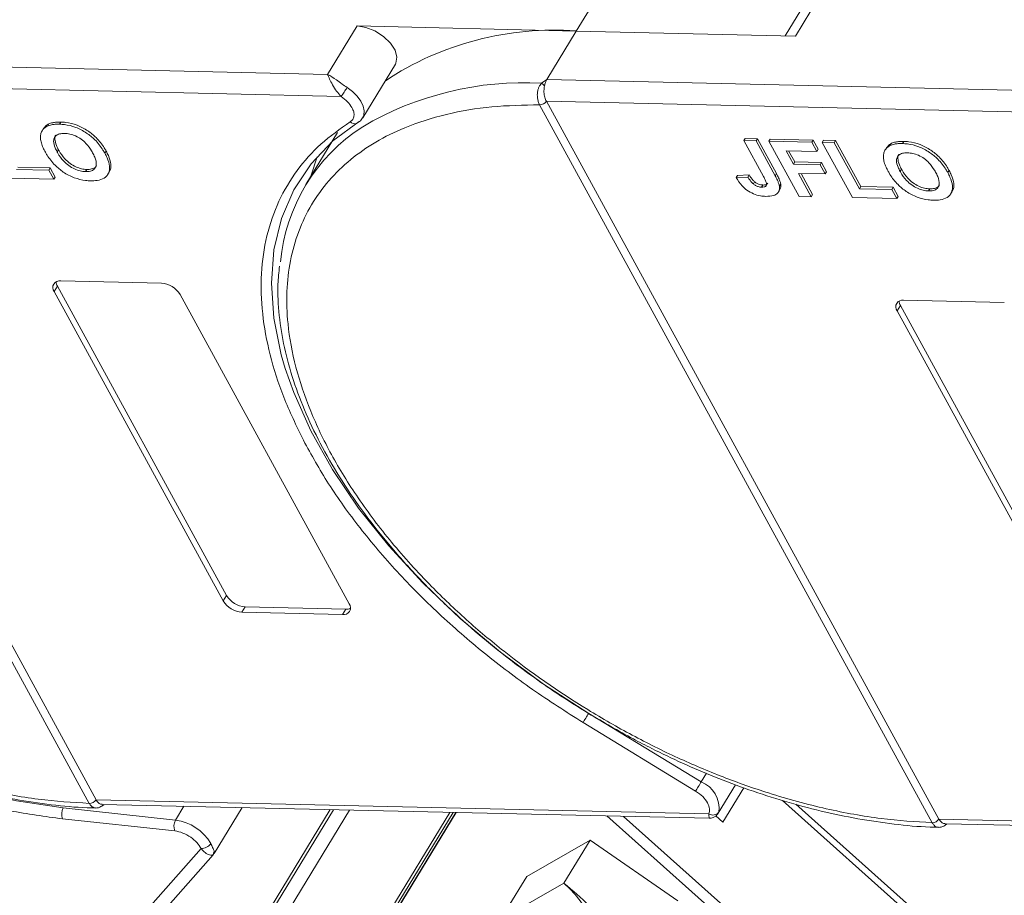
# Model space of a CAD drawing. Header units: millimetres. Extents: x 2205 to 3679, y 833 to 1866.
# Tile 51 of 86: x 3036 to 3092, y 1710 to 1760. Entities that reach past the tile are written whole.
import ezdxf

# ---------------------------------------------------------------- set-up
doc = ezdxf.new("R2010")
doc.units = ezdxf.units.MM

msp = doc.modelspace()

# ---------------------------------------------------------------- linework, layer by layer
at = {"color": 7, "linetype": 'Continuous', "lineweight": 15}
for p, q in [((3069.413, 1762.63), (3067.546, 1759.561)), ((3081.119, 1761.997), (3079.47, 1759.288)), ((3080.065, 1759.274), (3081.932, 1762.343)), ((3055.027, 1759.848), (3053.346, 1757.086)), ((3067.546, 1759.561), (3055.027, 1759.848)), ((3065.865, 1756.799), (3067.546, 1759.561)), ((3067.546, 1759.561), (3080.065, 1759.274)), ((3053.346, 1757.086), (3017.739, 1757.903)), ((3055.353, 1754.604), (3057.22, 1757.673)), ((3065.567, 1756.588), (3065.865, 1756.799)), ((3101.473, 1755.982), (3065.865, 1756.799)), ((3039.744, 1715.476), (3017.329, 1756.449)), ((3017.71, 1756.659), (3054.121, 1755.824)), ((3017.711, 1756.658), (3040.127, 1715.686)), ((3065.455, 1755.345), (3065.454, 1755.346)), ((3087.871, 1714.372), (3065.455, 1755.345)), ((3065.837, 1755.555), (3102.247, 1754.719)), ((3065.837, 1755.554), (3088.253, 1714.581)), ((3055.378, 1754.65), (3055.353, 1754.604)), ((3037.127, 1753.993), (3037.052, 1753.87)), ((3037.423, 1754.257), (3037.348, 1754.134)), ((3038.112, 1754.364), (3038.037, 1754.241)), ((3055.02, 1754.287), (3054.998, 1754.279)), ((3055.148, 1754.399), (3055.11, 1754.35)), ((3053.915, 1753.767), (3052.104, 1750.791)), ((3077.195, 1753.427), (3077.12, 1753.304)), ((3077.195, 1753.427), (3077.885, 1753.411)), ((3077.885, 1753.411), (3077.811, 1753.288)), ((3077.885, 1753.411), (3078.972, 1751.424)), ((3078.622, 1753.394), (3078.547, 1753.271)), ((3078.622, 1753.394), (3081.063, 1753.338)), ((3078.236, 1751.264), (3077.12, 1753.304)), ((3077.12, 1753.304), (3077.811, 1753.288)), ((3077.811, 1753.288), (3078.898, 1751.301)), ((3080.272, 1750.119), (3078.547, 1753.271)), ((3078.547, 1753.271), (3080.988, 1753.215)), ((3081.063, 1753.338), (3080.988, 1753.215)), ((3080.988, 1753.215), (3081.275, 1752.69)), ((3081.063, 1753.338), (3081.35, 1752.813)), ((3081.661, 1753.324), (3081.586, 1753.202)), ((3083.311, 1750.05), (3081.586, 1753.202)), ((3081.586, 1753.202), (3082.277, 1753.186)), ((3081.661, 1753.324), (3082.352, 1753.308)), ((3082.352, 1753.308), (3082.277, 1753.186)), ((3082.277, 1753.186), (3083.714, 1750.559)), ((3082.352, 1753.308), (3083.789, 1750.682)), ((3085.253, 1752.889), (3085.179, 1752.766)), ((3085.549, 1753.153), (3085.475, 1753.03)), ((3086.239, 1753.259), (3086.164, 1753.136)), ((3037.912, 1752.649), (3037.987, 1752.772)), ((3040.707, 1752.704), (3040.633, 1752.581)), ((3081.275, 1752.69), (3079.526, 1752.73)), ((3079.526, 1752.73), (3079.946, 1751.962)), ((3079.669, 1752.727), (3080.02, 1752.085)), ((3081.35, 1752.813), (3081.275, 1752.69)), ((3035.662, 1751.786), (3037.504, 1751.744)), ((3037.504, 1751.744), (3037.429, 1751.621)), ((3037.504, 1751.744), (3037.791, 1751.219)), ((3080.02, 1752.085), (3079.946, 1751.962)), ((3079.946, 1751.962), (3081.465, 1751.928)), ((3080.02, 1752.085), (3081.54, 1752.05)), ((3081.54, 1752.05), (3081.465, 1751.928)), ((3081.465, 1751.928), (3081.752, 1751.402)), ((3081.54, 1752.05), (3081.827, 1751.525)), ((3037.717, 1751.096), (3035.184, 1751.154)), ((3035.587, 1751.663), (3037.429, 1751.621)), ((3037.429, 1751.621), (3037.717, 1751.096)), ((3037.717, 1751.096), (3037.791, 1751.219)), ((3039.602, 1751.656), (3039.527, 1751.533)), ((3040.805, 1751.383), (3040.879, 1751.506)), ((3076.755, 1751.322), (3076.68, 1751.199)), ((3077.349, 1751.224), (3076.68, 1751.199)), ((3076.755, 1751.322), (3077.423, 1751.347)), ((3077.423, 1751.347), (3077.349, 1751.224)), ((3078.972, 1751.424), (3078.898, 1751.301)), ((3081.752, 1751.402), (3080.233, 1751.437)), ((3080.233, 1751.437), (3080.963, 1750.104)), ((3080.377, 1751.434), (3081.037, 1750.226)), ((3081.827, 1751.525), (3081.752, 1751.402)), ((3086.039, 1751.545), (3086.114, 1751.668)), ((3088.834, 1751.599), (3088.759, 1751.476)), ((3077.731, 1750.952), (3077.657, 1750.83)), ((3078.196, 1750.77), (3078.122, 1750.648)), ((3079.222, 1750.827), (3079.147, 1750.704)), ((3083.789, 1750.682), (3083.714, 1750.559)), ((3083.789, 1750.682), (3085.631, 1750.64)), ((3085.631, 1750.64), (3085.556, 1750.517)), ((3085.631, 1750.64), (3085.918, 1750.114)), ((3079.099, 1750.383), (3079.174, 1750.506)), ((3080.963, 1750.104), (3080.272, 1750.119)), ((3080.963, 1750.104), (3081.037, 1750.226)), ((3085.843, 1749.992), (3083.311, 1750.05)), ((3083.714, 1750.559), (3085.556, 1750.517)), ((3085.556, 1750.517), (3085.843, 1749.992)), ((3085.843, 1749.992), (3085.918, 1750.114)), ((3087.728, 1750.552), (3087.654, 1750.429)), ((3088.931, 1750.279), (3089.006, 1750.402)), ((3037.925, 1744.991), (3037.738, 1744.684)), ((3037.925, 1744.991), (3047.582, 1727.34)), ((3038.112, 1745.298), (3043.858, 1745.166)), ((3047.395, 1727.033), (3037.738, 1744.684)), ((3044.921, 1744.519), (3054.578, 1726.868)), ((3086.052, 1743.887), (3085.865, 1743.58)), ((3086.052, 1743.887), (3095.708, 1726.236)), ((3086.238, 1744.194), (3091.985, 1744.062)), ((3095.521, 1725.929), (3085.865, 1743.58)), ((3047.582, 1727.34), (3047.395, 1727.033)), ((3048.645, 1726.693), (3048.458, 1726.386)), ((3048.645, 1726.693), (3054.391, 1726.561)), ((3054.391, 1726.561), (3054.204, 1726.255)), ((3054.204, 1726.255), (3048.458, 1726.386)), ((3074.68, 1716.705), (3068.254, 1720.615)), ((3074.361, 1716.181), (3067.935, 1720.091)), ((3074.976, 1717.191), (3074.68, 1716.705)), ((3075.655, 1714.921), (3076.641, 1716.541)), ((3075.92, 1714.405), (3077.112, 1716.364)), ((3044.669, 1714.523), (3038.259, 1715.217)), ((3039.745, 1715.475), (3039.744, 1715.476)), ((3075.113, 1714.882), (3040.127, 1715.684)), ((3040.48, 1715.418), (3075.126, 1714.623)), ((3045.149, 1715.311), (3044.669, 1714.523)), ((3046.867, 1712.614), (3048.462, 1715.235)), ((3079.313, 1715.638), (3104.121, 1693.49)), ((3104.309, 1693.799), (3080.086, 1715.424)), ((3060.322, 1714.963), (3043.66, 1687.58)), ((3043.727, 1687.364), (3060.518, 1714.959)), ((3046.277, 1691.271), (3060.689, 1714.955)), ((3060.67, 1714.955), (3046.326, 1691.381)), ((3048.563, 1706.688), (3053.69, 1715.115)), ((3053.486, 1715.12), (3048.782, 1707.39)), ((3049.163, 1706.162), (3054.598, 1715.094)), ((3069.296, 1714.757), (3091.544, 1694.895)), ((3091.97, 1695.339), (3070.244, 1714.735)), ((3075.518, 1714.763), (3075.92, 1714.405)), ((3044.617, 1713.903), (3038.207, 1714.597)), ((3087.872, 1714.37), (3087.871, 1714.372)), ((3123.24, 1713.777), (3088.254, 1714.58)), ((3088.607, 1714.314), (3123.253, 1713.519)), ((3064.729, 1711.311), (3068.33, 1713.369)), ((3068.33, 1713.369), (3066.836, 1710.914)), ((3068.33, 1713.369), (3073.348, 1709.912)), ((3046.121, 1712.896), (3029.565, 1694.155)), ((3030.578, 1694.164), (3046.816, 1712.544)), ((3046.843, 1712.626), (3046.836, 1712.58)), ((3063.609, 1709.469), (3064.729, 1711.311)), ((3066.836, 1710.914), (3063.715, 1709.13))]:
    msp.add_line(p, q, dxfattribs=at)
at = {"color": 7, "linetype": 'Continuous', "lineweight": 15, "flags": 128}
for points in [[(3055.027, 1759.848), (3055.529, 1759.77), (3056.051, 1759.564), (3056.537, 1759.253), (3056.935, 1758.871), (3057.202, 1758.458), (3057.309, 1758.059), (3057.245, 1757.717), (3057.22, 1757.673)], [(3054.46, 1756.335), (3054.772, 1756.1), (3055.038, 1755.837), (3055.245, 1755.557), (3055.381, 1755.275), (3055.441, 1755.006), (3055.42, 1754.763), (3055.378, 1754.65)], [(3050.932, 1740.291), (3050.706, 1741.072), (3050.281, 1743.164), (3050.14, 1745.173), (3050.286, 1747.078), (3050.716, 1748.861), (3051.426, 1750.5), (3052.409, 1751.98), (3053.654, 1753.284), (3055.148, 1754.399)], [(3052.744, 1752.377), (3052.403, 1751.328), (3052.381, 1751.246)], [(3038.259, 1715.217), (3035.593, 1715.612), (3032.859, 1716.229), (3030.085, 1717.059), (3027.301, 1718.094), (3024.536, 1719.323), (3021.819, 1720.734), (3019.179, 1722.31), (3016.644, 1724.037), (3014.241, 1725.895), (3011.995, 1727.865), (3009.929, 1729.925), (3008.066, 1732.055), (3006.425, 1734.232), (3005.024, 1736.433), (3003.877, 1738.634), (3002.997, 1740.812), (3002.393, 1742.944), (3002.07, 1745.008)], [(3068.254, 1720.615), (3065.678, 1722.289), (3063.224, 1724.102), (3060.918, 1726.033), (3058.784, 1728.064), (3056.845, 1730.171), (3055.121, 1732.333), (3053.631, 1734.528), (3052.39, 1736.731), (3051.412, 1738.92), (3050.932, 1740.291)], [(3067.935, 1720.091), (3067.965, 1720.139), (3068, 1720.198), (3068.04, 1720.264), (3068.083, 1720.335), (3068.128, 1720.408), (3068.173, 1720.481), (3068.215, 1720.551), (3068.254, 1720.615)], [(3074.361, 1716.181), (3074.391, 1716.23), (3074.426, 1716.288), (3074.466, 1716.354), (3074.51, 1716.425), (3074.554, 1716.498), (3074.599, 1716.571), (3074.641, 1716.641), (3074.68, 1716.705)]]:
    msp.add_lwpolyline(points, dxfattribs=at)
at = {"color": 7, "linetype": 'Continuous', "lineweight": 15}
for centre, radius, start, end in [((3066.243, 1742.256), 17.355, 85.6938, 123.6283), ((3047.911, 1760.318), 7.665, 324.103, 328.6891), ((3064.589, 1738.397), 18.217, 86.9243, 120.4678), ((3065.074, 1755.909), 0.839, 38.6077, 54.0154), ((3065.444, 1755.821), 0.475, 271.2703, 325.9023), ((3065.445, 1755.818), 0.473, 271.2927, 326.073), ((3060.931, 1745.419), 10.318, 122.7328, 174.6662), ((3054.899, 1754.64), 0.375, 225.6238, 285.3649), ((3038.041, 1744.92), 0.384, 79.4796, 217.8969), ((3038.407, 1745.278), 0.561, 182.9748, 210.7874), ((3043.766, 1743.817), 1.352, 31.2883, 86.0774), ((3086.168, 1743.816), 0.384, 79.4796, 217.8969), ((3086.533, 1744.174), 0.561, 182.9748, 210.7874), ((3048.55, 1727.736), 1.352, 211.2883, 266.0774), ((3048.737, 1728.042), 1.352, 211.2883, 266.0774), ((3054.275, 1726.632), 0.384, 259.4796, 37.8969), ((3054.425, 1727.121), 0.561, 266.5814, 294.3872), ((3074.085, 1715.204), 1.615, 351.7287, 68.3615), ((3038.909, 1714.85), 0.746, 150.5684, 199.8118), ((3039.734, 1715.95), 0.473, 271.2925, 326.0732), ((3039.735, 1715.947), 0.472, 271.3125, 326.2437), ((3075.35, 1715.23), 0.421, 235.8252, 322.2621), ((3045.319, 1714.156), 0.746, 150.5684, 199.8118), ((3044.321, 1711.833), 2.712, 29.7683, 82.6197), ((3087.86, 1714.845), 0.473, 271.2925, 326.0732), ((3087.861, 1714.842), 0.472, 271.3125, 326.2437), ((3046.138, 1713.546), 0.65, 268.5482, 325.7249), ((3063.402, 1706.742), 5.404, 334.5028, 50.5428)]:
    msp.add_arc(centre, radius, start, end, dxfattribs=at)
for points, knots in [([(3053.346, 1757.086), (3053.507, 1756.991), (3053.757, 1756.843), (3054.15, 1756.548), (3054.364, 1756.401), (3054.46, 1756.335)], [0, 0, 0, 0, 0.498413, 0.772928, 1, 1, 1, 1]), ([(3054.121, 1755.824), (3054.032, 1755.92), (3053.843, 1756.126), (3053.623, 1756.49), (3053.451, 1756.831), (3053.381, 1757.001), (3053.346, 1757.086)], [0, 0, 0, 0, 0.23435, 0.498195, 0.748869, 1, 1, 1, 1]), ([(3039.744, 1715.476), (3038.781, 1715.536), (3036.824, 1715.657), (3033.677, 1716.236), (3030.645, 1717.056), (3027.801, 1718.058), (3025.192, 1719.163), (3022.602, 1720.448), (3019.215, 1722.388), (3016.018, 1724.618), (3013.125, 1727.05), (3010.948, 1729.124), (3008.844, 1731.449), (3006.932, 1733.981), (3005.386, 1736.494), (3004.186, 1738.999), (3003.341, 1741.507), (3002.923, 1743.792), (3002.857, 1745.818), (3003.061, 1747.583), (3003.529, 1749.242), (3004.511, 1751.28), (3006.003, 1753.005), (3007.943, 1754.356), (3009.748, 1755.252), (3011.949, 1755.952), (3014.534, 1756.399), (3016.406, 1756.433), (3017.329, 1756.449)], [0, 0, 0, 0, 0.038862, 0.078912, 0.1200677, 0.1522272, 0.1843815, 0.2172151, 0.2500433, 0.3156185, 0.347778, 0.3799323, 0.4210926, 0.4611415, 0.5, 0.5388632, 0.578912, 0.6200677, 0.6522272, 0.6843815, 0.7172151, 0.7500433, 0.8156185, 0.847778, 0.8799323, 0.9210926, 0.9611404, 1, 1, 1, 1]), ([(3065.454, 1755.346), (3065.426, 1755.408), (3065.373, 1755.52), (3065.328, 1755.738), (3065.316, 1755.95), (3065.343, 1756.156), (3065.393, 1756.326), (3065.465, 1756.474), (3065.535, 1756.552), (3065.567, 1756.588)], [0, 0, 0, 0, 0.172016, 0.312756, 0.499599, 0.630391, 0.758026, 0.889228, 1, 1, 1, 1]), ([(3065.729, 1756.432), (3065.716, 1756.335), (3065.69, 1756.14), (3065.723, 1755.844), (3065.784, 1755.654), (3065.829, 1755.569), (3065.837, 1755.555)], [0, 0, 0, 0, 0.313335, 0.626691, 0.940048, 1, 1, 1, 1]), ([(3087.871, 1714.372), (3086.907, 1714.432), (3084.95, 1714.553), (3081.804, 1715.132), (3078.771, 1715.951), (3075.928, 1716.954), (3073.319, 1718.059), (3070.729, 1719.344), (3067.342, 1721.284), (3064.144, 1723.514), (3061.252, 1725.946), (3059.074, 1728.02), (3056.97, 1730.344), (3055.058, 1732.877), (3053.512, 1735.39), (3052.313, 1737.895), (3051.468, 1740.403), (3051.05, 1742.688), (3050.984, 1744.714), (3051.187, 1746.479), (3051.655, 1748.138), (3052.637, 1750.176), (3054.13, 1751.9), (3056.069, 1753.252), (3057.874, 1754.148), (3060.076, 1754.848), (3062.66, 1755.295), (3064.533, 1755.328), (3065.455, 1755.345)], [0, 0, 0, 0, 0.038862, 0.078912, 0.1200677, 0.1522272, 0.1843815, 0.2172151, 0.2500433, 0.3156185, 0.347778, 0.3799323, 0.4210926, 0.4611415, 0.5, 0.5388632, 0.578912, 0.6200677, 0.6522272, 0.6843815, 0.7172151, 0.7500433, 0.8156185, 0.847778, 0.8799323, 0.9210926, 0.9611404, 1, 1, 1, 1]), ([(3054.637, 1754.372), (3054.691, 1754.416), (3054.801, 1754.505), (3054.866, 1754.705), (3054.855, 1754.937), (3054.778, 1755.105), (3054.74, 1755.187)], [0, 0, 0, 0, 0.2455128, 0.5, 0.7544872, 1, 1, 1, 1]), ([(3065.837, 1755.555), (3065.837, 1755.555), (3065.837, 1755.554), (3065.837, 1755.554), (3065.837, 1755.554), (3065.837, 1755.554)], [0, 0, 0, 0, 0.384699, 0.69235, 1, 1, 1, 1]), ([(3054.998, 1754.279), (3055.078, 1754.328), (3055.24, 1754.429), (3055.337, 1754.587), (3055.386, 1754.666)], [0, 0, 0, 0, 0.4957618, 1, 1, 1, 1]), ([(3036.955, 1753.442), (3036.957, 1753.517), (3036.96, 1753.666), (3037.053, 1753.907), (3037.196, 1754.061), (3037.332, 1754.127), (3037.348, 1754.134)], [0, 0, 0, 0, 0.250896, 0.502166, 0.940512, 1, 1, 1, 1]), ([(3037.131, 1753.99), (3037.199, 1754.082), (3037.276, 1754.188), (3037.406, 1754.249), (3037.423, 1754.257)], [0, 0, 0, 0, 0.874905, 1, 1, 1, 1]), ([(3037.348, 1754.134), (3037.384, 1754.149), (3037.456, 1754.178), (3037.572, 1754.206), (3037.686, 1754.225), (3037.798, 1754.236), (3037.915, 1754.242), (3037.996, 1754.241), (3038.037, 1754.241)], [0, 0, 0, 0, 0.185429, 0.37219, 0.527708, 0.683877, 0.841678, 1, 1, 1, 1]), ([(3037.423, 1754.257), (3037.459, 1754.272), (3037.531, 1754.301), (3037.646, 1754.328), (3037.76, 1754.348), (3037.873, 1754.359), (3037.99, 1754.365), (3038.071, 1754.364), (3038.112, 1754.364)], [0, 0, 0, 0, 0.185429, 0.37219, 0.527708, 0.683877, 0.841678, 1, 1, 1, 1]), ([(3038.037, 1754.241), (3038.135, 1754.236), (3038.429, 1754.221), (3038.967, 1754.087), (3039.579, 1753.77), (3040.13, 1753.317), (3040.448, 1752.904), (3040.597, 1752.643), (3040.633, 1752.581)], [0, 0, 0, 0, 0.101398, 0.306996, 0.506144, 0.685262, 0.924557, 1, 1, 1, 1]), ([(3038.112, 1754.364), (3038.209, 1754.358), (3038.504, 1754.343), (3039.041, 1754.21), (3039.653, 1753.893), (3040.204, 1753.44), (3040.523, 1753.027), (3040.672, 1752.766), (3040.707, 1752.704)], [0, 0, 0, 0, 0.101398, 0.306996, 0.506144, 0.685262, 0.924557, 1, 1, 1, 1]), ([(3051.963, 1736.199), (3051.567, 1737.024), (3050.775, 1738.674), (3050.013, 1741.098), (3049.578, 1743.463), (3049.512, 1745.741), (3049.823, 1747.894), (3050.508, 1749.872), (3051.553, 1751.623), (3052.903, 1753.156), (3054.059, 1753.967), (3054.637, 1754.372)], [0, 0, 0, 0, 0.109778, 0.219542, 0.32932, 0.441716, 0.554889, 0.668062, 0.780458, 0.890226, 1, 1, 1, 1]), ([(3037.233, 1752.644), (3037.211, 1752.686), (3037.165, 1752.771), (3037.104, 1752.901), (3037.048, 1753.035), (3037.002, 1753.173), (3036.968, 1753.31), (3036.959, 1753.398), (3036.955, 1753.442)], [0, 0, 0, 0, 0.15395, 0.308181, 0.478699, 0.649961, 0.824203, 1, 1, 1, 1]), ([(3037.912, 1752.649), (3037.869, 1752.733), (3037.76, 1752.946), (3037.68, 1753.245), (3037.741, 1753.502), (3037.911, 1753.657), (3038.13, 1753.713), (3038.282, 1753.715), (3038.333, 1753.715)], [0, 0, 0, 0, 0.158617, 0.400864, 0.573059, 0.745486, 0.912985, 1, 1, 1, 1]), ([(3037.987, 1752.772), (3037.943, 1752.857), (3037.833, 1753.07), (3037.767, 1753.36), (3037.781, 1753.563), (3037.838, 1753.615), (3037.84, 1753.617)], [0, 0, 0, 0, 0.274858, 0.694634, 0.993023, 1, 1, 1, 1]), ([(3038.333, 1753.715), (3038.433, 1753.708), (3038.632, 1753.693), (3038.966, 1753.58), (3039.289, 1753.393), (3039.619, 1753.098), (3039.812, 1752.827), (3039.914, 1752.647), (3039.934, 1752.612)], [0, 0, 0, 0, 0.160292, 0.321922, 0.490761, 0.657569, 0.933883, 1, 1, 1, 1]), ([(3085.082, 1752.338), (3085.084, 1752.412), (3085.087, 1752.561), (3085.18, 1752.803), (3085.323, 1752.957), (3085.458, 1753.022), (3085.475, 1753.03)], [0, 0, 0, 0, 0.250896, 0.502166, 0.940512, 1, 1, 1, 1]), ([(3085.258, 1752.886), (3085.325, 1752.978), (3085.403, 1753.083), (3085.533, 1753.145), (3085.549, 1753.153)], [0, 0, 0, 0, 0.874905, 1, 1, 1, 1]), ([(3085.475, 1753.03), (3085.511, 1753.045), (3085.583, 1753.074), (3085.698, 1753.101), (3085.812, 1753.121), (3085.925, 1753.132), (3086.042, 1753.138), (3086.123, 1753.137), (3086.164, 1753.136)], [0, 0, 0, 0, 0.185429, 0.37219, 0.527708, 0.683877, 0.841678, 1, 1, 1, 1]), ([(3085.549, 1753.153), (3085.585, 1753.167), (3085.657, 1753.197), (3085.773, 1753.224), (3085.887, 1753.244), (3086, 1753.255), (3086.117, 1753.261), (3086.198, 1753.26), (3086.239, 1753.259)], [0, 0, 0, 0, 0.1854289, 0.3721896, 0.5277082, 0.6838775, 0.8416784, 1, 1, 1, 1]), ([(3086.164, 1753.136), (3086.261, 1753.131), (3086.556, 1753.116), (3087.093, 1752.983), (3087.705, 1752.665), (3088.256, 1752.213), (3088.575, 1751.8), (3088.724, 1751.539), (3088.759, 1751.476)], [0, 0, 0, 0, 0.101398, 0.306996, 0.506144, 0.685262, 0.924557, 1, 1, 1, 1]), ([(3086.239, 1753.259), (3086.336, 1753.254), (3086.631, 1753.239), (3087.168, 1753.105), (3087.78, 1752.788), (3088.331, 1752.335), (3088.65, 1751.923), (3088.798, 1751.662), (3088.834, 1751.599)], [0, 0, 0, 0, 0.101398, 0.306996, 0.506144, 0.685262, 0.924557, 1, 1, 1, 1]), ([(3039.816, 1751.008), (3039.718, 1751.013), (3039.424, 1751.028), (3038.884, 1751.159), (3038.269, 1751.477), (3037.719, 1751.932), (3037.409, 1752.336), (3037.265, 1752.589), (3037.233, 1752.644)], [0, 0, 0, 0, 0.102171, 0.30922, 0.51365, 0.692275, 0.932413, 1, 1, 1, 1]), ([(3039.527, 1751.533), (3039.427, 1751.541), (3039.227, 1751.557), (3038.891, 1751.678), (3038.555, 1751.873), (3038.206, 1752.188), (3038.018, 1752.461), (3037.922, 1752.632), (3037.912, 1752.649)], [0, 0, 0, 0, 0.15971, 0.320429, 0.491074, 0.67705, 0.96629, 1, 1, 1, 1]), ([(3039.602, 1751.656), (3039.502, 1751.664), (3039.301, 1751.68), (3038.965, 1751.801), (3038.629, 1751.995), (3038.281, 1752.31), (3038.093, 1752.584), (3037.997, 1752.754), (3037.987, 1752.772)], [0, 0, 0, 0, 0.1597099, 0.3204292, 0.4910735, 0.6770503, 0.9662903, 1, 1, 1, 1]), ([(3039.934, 1752.612), (3039.977, 1752.528), (3040.098, 1752.291), (3040.177, 1751.964), (3040.073, 1751.705), (3039.882, 1751.566), (3039.673, 1751.533), (3039.55, 1751.533), (3039.527, 1751.533)], [0, 0, 0, 0, 0.1585903, 0.4472388, 0.6203806, 0.7935748, 0.9612953, 1, 1, 1, 1]), ([(3040.633, 1752.581), (3040.676, 1752.497), (3040.807, 1752.243), (3040.926, 1751.842), (3040.873, 1751.431), (3040.622, 1751.147), (3040.24, 1751.015), (3039.944, 1751.01), (3039.816, 1751.008)], [0, 0, 0, 0, 0.101888, 0.307343, 0.492963, 0.678647, 0.860791, 1, 1, 1, 1]), ([(3040.707, 1752.704), (3040.751, 1752.619), (3040.883, 1752.365), (3040.989, 1751.973), (3040.987, 1751.643), (3040.882, 1751.534), (3040.865, 1751.516)], [0, 0, 0, 0, 0.192169, 0.579672, 0.929764, 1, 1, 1, 1]), ([(3085.36, 1751.54), (3085.337, 1751.582), (3085.292, 1751.666), (3085.231, 1751.796), (3085.175, 1751.931), (3085.129, 1752.069), (3085.094, 1752.206), (3085.086, 1752.294), (3085.082, 1752.338)], [0, 0, 0, 0, 0.15395, 0.308181, 0.478699, 0.649961, 0.824203, 1, 1, 1, 1]), ([(3086.039, 1751.545), (3085.996, 1751.629), (3085.887, 1751.841), (3085.807, 1752.141), (3085.868, 1752.398), (3086.038, 1752.552), (3086.257, 1752.609), (3086.408, 1752.61), (3086.46, 1752.611)], [0, 0, 0, 0, 0.1586166, 0.4008637, 0.5730594, 0.7454856, 0.9129852, 1, 1, 1, 1]), ([(3086.114, 1751.668), (3086.07, 1751.752), (3085.959, 1751.966), (3085.893, 1752.256), (3085.907, 1752.459), (3085.965, 1752.511), (3085.966, 1752.512)], [0, 0, 0, 0, 0.274858, 0.694634, 0.993023, 1, 1, 1, 1]), ([(3086.46, 1752.611), (3086.559, 1752.603), (3086.759, 1752.588), (3087.093, 1752.476), (3087.416, 1752.289), (3087.746, 1751.994), (3087.939, 1751.723), (3088.041, 1751.542), (3088.06, 1751.507)], [0, 0, 0, 0, 0.160292, 0.321922, 0.490761, 0.657569, 0.933883, 1, 1, 1, 1]), ([(3040.147, 1751.882), (3040.142, 1751.868), (3040.111, 1751.783), (3039.95, 1751.693), (3039.748, 1751.656), (3039.625, 1751.656), (3039.602, 1751.656)], [0, 0, 0, 0, 0.084934, 0.502415, 0.906703, 1, 1, 1, 1]), ([(3078.364, 1750.123), (3078.266, 1750.129), (3078.043, 1750.142), (3077.663, 1750.251), (3077.293, 1750.462), (3076.936, 1750.786), (3076.781, 1751.037), (3076.68, 1751.199)], [0, 0, 0, 0, 0.155292, 0.353145, 0.543243, 0.704067, 1, 1, 1, 1]), ([(3077.657, 1750.83), (3077.63, 1750.853), (3077.577, 1750.901), (3077.518, 1750.973), (3077.468, 1751.04), (3077.425, 1751.101), (3077.386, 1751.162), (3077.361, 1751.203), (3077.349, 1751.224)], [0, 0, 0, 0, 0.1938055, 0.3931273, 0.5440688, 0.6954121, 0.8476129, 1, 1, 1, 1]), ([(3077.423, 1751.347), (3077.436, 1751.326), (3077.461, 1751.284), (3077.503, 1751.219), (3077.55, 1751.153), (3077.601, 1751.085), (3077.66, 1751.016), (3077.707, 1750.974), (3077.731, 1750.952)], [0, 0, 0, 0, 0.155996, 0.312125, 0.480895, 0.650212, 0.823248, 1, 1, 1, 1]), ([(3078.236, 1751.264), (3078.28, 1751.18), (3078.356, 1751.035), (3078.417, 1750.86), (3078.414, 1750.748), (3078.363, 1750.689), (3078.266, 1750.651), (3078.176, 1750.649), (3078.122, 1750.648)], [0, 0, 0, 0, 0.292027, 0.504854, 0.613905, 0.723685, 0.829816, 1, 1, 1, 1]), ([(3078.898, 1751.301), (3078.92, 1751.259), (3078.965, 1751.175), (3079.021, 1751.062), (3079.066, 1750.962), (3079.099, 1750.875), (3079.13, 1750.788), (3079.141, 1750.732), (3079.147, 1750.704)], [0, 0, 0, 0, 0.2082698, 0.416707, 0.5614806, 0.7065734, 0.8528245, 1, 1, 1, 1]), ([(3078.972, 1751.424), (3078.995, 1751.382), (3079.04, 1751.298), (3079.096, 1751.185), (3079.141, 1751.085), (3079.173, 1750.998), (3079.205, 1750.911), (3079.216, 1750.855), (3079.222, 1750.827)], [0, 0, 0, 0, 0.2082698, 0.416707, 0.5614806, 0.7065734, 0.8528245, 1, 1, 1, 1]), ([(3087.943, 1749.903), (3087.845, 1749.909), (3087.55, 1749.924), (3087.011, 1750.055), (3086.395, 1750.373), (3085.845, 1750.828), (3085.535, 1751.231), (3085.391, 1751.485), (3085.36, 1751.54)], [0, 0, 0, 0, 0.102171, 0.30922, 0.51365, 0.692275, 0.932413, 1, 1, 1, 1]), ([(3087.654, 1750.429), (3087.554, 1750.437), (3087.353, 1750.453), (3087.017, 1750.574), (3086.681, 1750.768), (3086.333, 1751.083), (3086.145, 1751.356), (3086.049, 1751.527), (3086.039, 1751.545)], [0, 0, 0, 0, 0.15971, 0.320429, 0.491074, 0.67705, 0.96629, 1, 1, 1, 1]), ([(3087.728, 1750.552), (3087.628, 1750.56), (3087.428, 1750.576), (3087.092, 1750.696), (3086.756, 1750.891), (3086.407, 1751.206), (3086.22, 1751.479), (3086.124, 1751.65), (3086.114, 1751.668)], [0, 0, 0, 0, 0.15971, 0.320429, 0.491074, 0.67705, 0.96629, 1, 1, 1, 1]), ([(3088.06, 1751.507), (3088.103, 1751.424), (3088.224, 1751.187), (3088.304, 1750.86), (3088.2, 1750.601), (3088.008, 1750.462), (3087.8, 1750.429), (3087.677, 1750.429), (3087.654, 1750.429)], [0, 0, 0, 0, 0.15859, 0.447239, 0.620381, 0.793575, 0.961295, 1, 1, 1, 1]), ([(3088.759, 1751.476), (3088.803, 1751.392), (3088.934, 1751.139), (3089.053, 1750.738), (3089, 1750.327), (3088.749, 1750.042), (3088.367, 1749.911), (3088.071, 1749.906), (3087.943, 1749.903)], [0, 0, 0, 0, 0.101888, 0.307343, 0.492963, 0.678647, 0.860791, 1, 1, 1, 1]), ([(3088.834, 1751.599), (3088.878, 1751.515), (3089.01, 1751.261), (3089.116, 1750.868), (3089.114, 1750.539), (3089.009, 1750.43), (3088.991, 1750.412)], [0, 0, 0, 0, 0.192169, 0.579672, 0.929764, 1, 1, 1, 1]), ([(3078.122, 1750.648), (3078.091, 1750.649), (3078.03, 1750.652), (3077.94, 1750.674), (3077.857, 1750.704), (3077.786, 1750.74), (3077.718, 1750.782), (3077.677, 1750.814), (3077.657, 1750.83)], [0, 0, 0, 0, 0.202387, 0.410907, 0.557829, 0.709472, 0.853224, 1, 1, 1, 1]), ([(3077.731, 1750.952), (3077.779, 1750.917), (3077.87, 1750.851), (3078.023, 1750.791), (3078.129, 1750.773), (3078.184, 1750.771), (3078.196, 1750.77)], [0, 0, 0, 0, 0.330398, 0.624767, 0.917361, 1, 1, 1, 1]), ([(3078.196, 1750.77), (3078.257, 1750.772), (3078.353, 1750.775), (3078.448, 1750.817), (3078.467, 1750.858), (3078.475, 1750.875)], [0, 0, 0, 0, 0.495374, 0.790754, 1, 1, 1, 1]), ([(3079.147, 1750.704), (3079.151, 1750.626), (3079.16, 1750.471), (3079.046, 1750.285), (3078.797, 1750.136), (3078.528, 1750.128), (3078.364, 1750.123)], [0, 0, 0, 0, 0.20646, 0.413515, 0.645211, 1, 1, 1, 1]), ([(3079.222, 1750.827), (3079.23, 1750.747), (3079.241, 1750.627), (3079.182, 1750.542), (3079.162, 1750.513)], [0, 0, 0, 0, 0.6631606, 1, 1, 1, 1]), ([(3088.274, 1750.778), (3088.269, 1750.764), (3088.238, 1750.678), (3088.077, 1750.588), (3087.875, 1750.551), (3087.752, 1750.552), (3087.728, 1750.552)], [0, 0, 0, 0, 0.084934, 0.502415, 0.906703, 1, 1, 1, 1]), ([(3050.605, 1746.129), (3050.568, 1745.792), (3050.468, 1744.889), (3050.559, 1743.336), (3050.849, 1741.498), (3051.368, 1739.615), (3052.095, 1737.708), (3053.024, 1735.791), (3054.145, 1733.88), (3055.445, 1731.993), (3056.906, 1730.148), (3058.506, 1728.365), (3060.206, 1726.678), (3061.947, 1725.125), (3063.549, 1723.831), (3065.033, 1722.726), (3066.534, 1721.679), (3067.637, 1720.989), (3068.247, 1720.608)], [0, 0, 0, 0, 0.04157, 0.111425, 0.181343, 0.251234, 0.321027, 0.390661, 0.460062, 0.529153, 0.597797, 0.665722, 0.732344, 0.796145, 0.855223, 0.897404, 0.943271, 1, 1, 1, 1]), ([(3038.207, 1714.597), (3037.211, 1714.731), (3035.219, 1714.997), (3032.093, 1715.756), (3028.9, 1716.774), (3025.673, 1718.075), (3022.491, 1719.624), (3019.429, 1721.383), (3016.523, 1723.32), (3013.803, 1725.409), (3011.278, 1727.638), (3008.965, 1729.997), (3006.9, 1732.462), (3005.092, 1735.005), (3004.166, 1736.712), (3003.703, 1737.565)], [0, 0, 0, 0, 0.07578, 0.151564, 0.229159, 0.30729, 0.385421, 0.463015, 0.538792, 0.614579, 0.690356, 0.766144, 0.843738, 0.921869, 1, 1, 1, 1]), ([(3067.935, 1720.091), (3066.96, 1720.71), (3065.01, 1721.948), (3062.251, 1724.045), (3059.654, 1726.296), (3057.269, 1728.696), (3055.164, 1731.181), (3053.353, 1733.696), (3052.423, 1735.371), (3051.963, 1736.199)], [0, 0, 0, 0, 0.140647, 0.281304, 0.425319, 0.570331, 0.715342, 0.859358, 1, 1, 1, 1]), ([(3020.12, 1721.712), (3020.968, 1721.215), (3022.157, 1720.517), (3023.957, 1719.592), (3025.501, 1718.856), (3027.355, 1718.064), (3029.304, 1717.331), (3031.337, 1716.675), (3033.414, 1716.121), (3035.506, 1715.681), (3037.582, 1715.383), (3039.118, 1715.23), (3039.933, 1715.225), (3040.091, 1715.224)], [0, 0, 0, 0, 0.130517, 0.183018, 0.269988, 0.35985, 0.455797, 0.555409, 0.657717, 0.761961, 0.867622, 0.974343, 1, 1, 1, 1]), ([(3068.247, 1720.608), (3069.095, 1720.11), (3070.284, 1719.412), (3072.084, 1718.488), (3073.628, 1717.752), (3075.482, 1716.96), (3077.431, 1716.227), (3079.464, 1715.571), (3081.54, 1715.016), (3083.633, 1714.577), (3085.708, 1714.278), (3087.245, 1714.126), (3088.06, 1714.12), (3088.218, 1714.119)], [0, 0, 0, 0, 0.130517, 0.1830179, 0.2699884, 0.3598498, 0.4557967, 0.5554091, 0.6577173, 0.7619608, 0.8676216, 0.9743435, 1, 1, 1, 1]), ([(3040.09, 1715.214), (3040.044, 1715.222), (3039.959, 1715.236), (3039.841, 1715.327), (3039.779, 1715.422), (3039.745, 1715.475)], [0, 0, 0, 0, 0.351708, 0.643429, 1, 1, 1, 1]), ([(3040.098, 1715.21), (3040.153, 1715.214), (3040.259, 1715.22), (3040.428, 1715.291), (3040.53, 1715.37), (3040.589, 1715.416)], [0, 0, 0, 0, 0.313627, 0.602894, 1, 1, 1, 1]), ([(3040.127, 1715.686), (3040.127, 1715.685), (3040.127, 1715.685), (3040.127, 1715.685), (3040.127, 1715.684), (3040.127, 1715.684)], [0, 0, 0, 0, 0.384666, 0.692333, 1, 1, 1, 1]), ([(3040.127, 1715.684), (3040.17, 1715.622), (3040.256, 1715.496), (3040.386, 1715.416), (3040.462, 1715.427), (3040.48, 1715.429)], [0, 0, 0, 0, 0.42964, 0.85928, 1, 1, 1, 1]), ([(3075.127, 1714.624), (3075.127, 1714.632), (3075.128, 1714.646), (3075.118, 1714.806), (3075.113, 1714.882)], [0, 0, 0, 0, 0.529586, 1, 1, 1, 1]), ([(3075.128, 1714.623), (3075.205, 1714.63), (3075.335, 1714.641), (3075.522, 1714.747), (3075.603, 1714.852), (3075.646, 1714.908)], [0, 0, 0, 0, 0.411574, 0.687573, 1, 1, 1, 1]), ([(3088.217, 1714.11), (3088.171, 1714.117), (3088.086, 1714.131), (3087.967, 1714.223), (3087.906, 1714.318), (3087.872, 1714.37)], [0, 0, 0, 0, 0.351708, 0.643429, 1, 1, 1, 1]), ([(3088.225, 1714.106), (3088.28, 1714.109), (3088.385, 1714.116), (3088.554, 1714.187), (3088.657, 1714.266), (3088.716, 1714.312)], [0, 0, 0, 0, 0.313627, 0.602894, 1, 1, 1, 1]), ([(3088.253, 1714.581), (3088.253, 1714.581), (3088.253, 1714.581), (3088.254, 1714.58), (3088.254, 1714.58), (3088.254, 1714.58)], [0, 0, 0, 0, 0.384666, 0.692333, 1, 1, 1, 1]), ([(3088.254, 1714.58), (3088.297, 1714.517), (3088.383, 1714.392), (3088.513, 1714.312), (3088.588, 1714.322), (3088.607, 1714.325)], [0, 0, 0, 0, 0.42964, 0.85928, 1, 1, 1, 1]), ([(3046.675, 1713.18), (3046.714, 1713.102), (3046.8, 1712.932), (3046.893, 1712.727), (3046.861, 1712.663), (3046.843, 1712.626)], [0, 0, 0, 0, 0.259424, 0.573072, 1, 1, 1, 1]), ([(3046.836, 1712.58), (3046.816, 1712.552), (3046.778, 1712.496), (3046.607, 1712.519), (3046.374, 1712.635), (3046.202, 1712.812), (3046.121, 1712.896)], [0, 0, 0, 0, 0.251519, 0.501784, 0.765632, 1, 1, 1, 1]), ([(3069.499, 1704.289), (3069.613, 1704.551), (3069.904, 1705.22), (3069.839, 1706.532), (3069.354, 1708.096), (3068.363, 1709.682), (3067.343, 1710.505), (3066.836, 1710.914)], [0, 0, 0, 0, 0.125713, 0.321276, 0.524466, 0.763484, 1, 1, 1, 1])]:
    msp.add_open_spline(points, degree=3, knots=knots, dxfattribs=at)
for points in [[(3065.865, 1756.799), (3065.836, 1756.745), (3065.778, 1756.637), (3065.746, 1756.5), (3065.729, 1756.432)], [(3054.74, 1755.187), (3054.664, 1755.303), (3054.512, 1755.536), (3054.251, 1755.728), (3054.121, 1755.824)], [(3075.043, 1715.506), (3074.96, 1715.631), (3074.793, 1715.882), (3074.505, 1716.082), (3074.361, 1716.181)], [(3075.113, 1714.882), (3075.141, 1714.974), (3075.196, 1715.158), (3075.094, 1715.39), (3075.043, 1715.506)], [(3045.531, 1713.542), (3045.381, 1713.634), (3045.08, 1713.816), (3044.771, 1713.874), (3044.617, 1713.903)], [(3046.121, 1712.896), (3046.051, 1713.012), (3045.911, 1713.246), (3045.657, 1713.444), (3045.531, 1713.542)]]:
    msp.add_open_spline(points, degree=3, dxfattribs=at)

doc.saveas('drawing.dxf')
